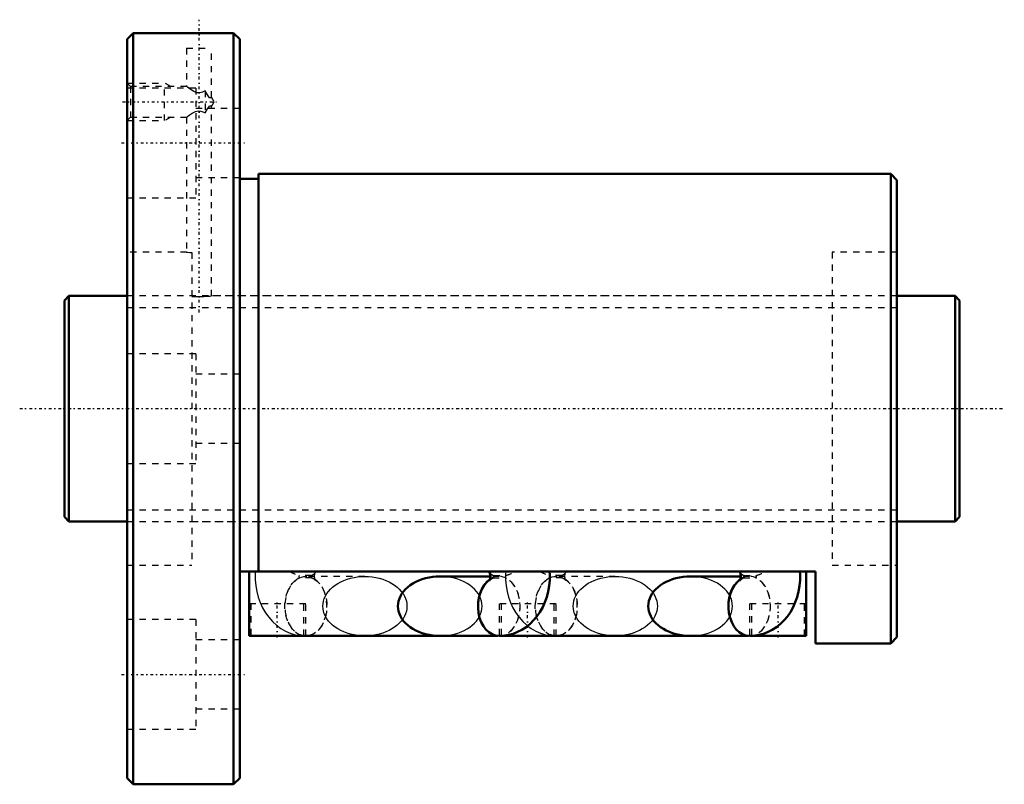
# Model space of a CAD drawing. Header units: millimetres. Extents: x -7 to 150, y -60 to 62.
import ezdxf

# ---------------------------------------------------------------- set-up
doc = ezdxf.new("R2010")
doc.units = ezdxf.units.MM
doc.linetypes.add('Center', pattern=[1.5, 0.45, -0.5, 0.05, -0.5])
doc.linetypes.add('Dashed', pattern=[2, 1, -1])
for name, color, linetype, lineweight in [('2d ConnectionPoints', 7, 'Continuous', 50), ('AM_0', 7, 'Continuous', 50), ('AM_5', 3, 'Continuous', 25), ('AM_7', 7, 'Center', 25), ('AM_9', 6, 'Dashed', 25)]:
    doc.layers.add(name, color=color, linetype=linetype, lineweight=lineweight)

# ---------------------------------------------------------------- blocks, each defined once
blk = doc.blocks.new('1_BIF3610V_7RR_Nut_0_in_BIF3610V_7RRG0_143LC0_000_4')
at = {"layer": 'AM_0'}
for p, q in [((11, 60), (10, 59)), ((19.5, 60), (11, 60)), ((11, 60), (11, -60)), ((27, 60), (23.48, 60)), ((27, 60), (27, -60)), ((28, 59), (27, 60)), ((10, 59), (10, -59)), ((28, 59), (28, -59)), ((31, 36.7), (28, 36.7)), ((132, 37.5), (31, 37.5)), ((31, 37.5), (31, -26)), ((132, 37.5), (132, -37.5)), ((133, 36.5), (132, 37.5)), ((133, 36.5), (133, -36.5)), ((120, -26), (28, -26)), ((29.5, -36.3), (29.5, -26)), ((118.5, -36.3), (118.5, -26)), ((120, -37.5), (120, -26)), ((68.04, -26.8), (60, -26.8)), ((108.04, -26.79), (100, -26.79)), ((69.21, -36.3), (29.5, -36.3)), ((38.15, -36.3), (38.25, -36.3)), ((109.21, -36.3), (69.63, -36.3)), ((78.15, -36.3), (78.25, -36.3)), ((100, -36.29), (109.12, -36.29)), ((118.5, -36.3), (109.63, -36.3)), ((120, -37.5), (132, -37.5)), ((132, -37.5), (133, -36.5)), ((10, -59), (11, -60)), ((27, -60), (28, -59)), ((11, -60), (27, -60))]:
    blk.add_line(p, q, dxfattribs=at)
for points in [[(23.5, 60), (23.45, 60), (23.19, 59.99), (22.73, 59.98), (22.14, 59.97), (21.48, 59.97), (20.82, 59.97), (20.24, 59.98), (19.79, 59.99), (19.54, 60), (19.5, 60)], [(67.92, -26.18), (67.92, -26.18), (67.95, -26.24), (67.98, -26.35), (68.02, -26.52), (68.04, -26.72), (68.04, -26.93), (68.01, -27.13), (67.98, -27.29), (67.94, -27.4), (67.92, -27.44), (67.92, -27.44)], [(69.43, -36.31), (70.15, -36.27), (70.92, -36.15), (71.67, -35.95), (72.4, -35.67), (73.09, -35.31), (73.75, -34.88), (74.38, -34.38), (74.96, -33.81), (75.49, -33.18), (75.97, -32.48), (76.4, -31.73), (76.76, -30.93), (77.06, -30.09), (77.29, -29.21), (77.44, -28.31), (77.53, -27.39), (77.54, -26.47), (77.51, -26)], [(107.92, -26.18), (107.92, -26.18), (107.95, -26.24), (107.98, -26.35), (108.02, -26.52), (108.04, -26.72), (108.04, -26.93), (108.01, -27.13), (107.98, -27.29), (107.94, -27.4), (107.92, -27.44), (107.92, -27.44)], [(109.43, -36.31), (110.15, -36.27), (110.92, -36.15), (111.67, -35.95), (112.4, -35.67), (113.09, -35.31), (113.75, -34.88), (114.38, -34.38), (114.96, -33.81), (115.49, -33.18), (115.97, -32.48), (116.4, -31.73), (116.76, -30.93), (117.06, -30.09), (117.29, -29.21), (117.44, -28.31), (117.53, -27.39), (117.54, -26.47), (117.51, -26)], [(60, -26.8), (59.41, -26.82), (58.83, -26.87), (58.26, -26.96), (57.7, -27.09), (57.16, -27.25), (56.64, -27.44), (56.15, -27.66), (55.68, -27.91), (55.25, -28.19), (54.85, -28.5), (54.5, -28.83), (54.18, -29.18), (53.91, -29.54), (53.69, -29.93), (53.51, -30.32), (53.38, -30.73), (53.31, -31.14), (53.28, -31.55), (53.31, -31.96), (53.38, -32.37), (53.51, -32.78), (53.69, -33.17), (53.91, -33.56), (54.18, -33.92), (54.5, -34.27), (54.85, -34.6), (55.25, -34.91), (55.68, -35.19), (56.15, -35.44), (56.64, -35.66), (57.16, -35.85), (57.7, -36.01), (58.26, -36.14), (58.83, -36.23), (59.41, -36.28), (60, -36.3)], [(100, -26.79), (99.41, -26.81), (98.83, -26.86), (98.26, -26.95), (97.7, -27.08), (97.16, -27.24), (96.64, -27.43), (96.15, -27.65), (95.68, -27.9), (95.25, -28.18), (94.85, -28.49), (94.5, -28.82), (94.18, -29.17), (93.91, -29.53), (93.69, -29.92), (93.51, -30.31), (93.38, -30.72), (93.31, -31.13), (93.28, -31.54), (93.31, -31.95), (93.38, -32.36), (93.51, -32.77), (93.69, -33.16), (93.91, -33.55), (94.18, -33.92), (94.5, -34.26), (94.85, -34.59), (95.25, -34.9), (95.68, -35.18), (96.15, -35.43), (96.64, -35.65), (97.16, -35.84), (97.7, -36), (98.26, -36.13), (98.83, -36.22), (99.41, -36.27), (100, -36.29)], [(38.25, -36.3), (38.37, -36.31), (38.57, -36.31)], [(78.25, -36.3), (78.37, -36.31), (78.57, -36.31)]]:
    blk.add_lwpolyline(points, dxfattribs=at)
for centre, major_axis, ratio, start_param, end_param in [((71.59, -23.17), (-3.63, -3.06), 0.541675, 6.174189, 6.287391), ((111.59, -23.17), (-3.63, -3.06), 0.541675, 6.174189, 6.287391), ((69.43, -31.56), (0, 4.75), 0.707107, 0.449402, 3.141821), ((69.43, -31.55), (0, -4.75), 0.707107, 3.591517, 4.713442), ((109.43, -31.56), (0, 4.75), 0.707107, 0.449614, 3.141815), ((109.43, -31.54), (0, -4.75), 0.707107, 3.59064, 4.714494), ((38.57, -31.56), (0, -4.75), 0.707107, 6.218285, 6.348085), ((78.57, -31.56), (0, -4.75), 0.707107, 6.218285, 6.348085)]:
    blk.add_ellipse(centre, major_axis=major_axis, ratio=ratio, start_param=start_param, end_param=end_param, dxfattribs=at)
at = {"layer": 'AM_5', "linetype": 'Dashed'}
for p, q in [((10, 52), (16, 52)), ((16, 46), (16, 52)), ((17, 51.46), (16, 52)), ((10, 46), (16, 46)), ((17, 46.54), (16, 46))]:
    blk.add_line(p, q, dxfattribs=at)
at = {"layer": 'AM_7'}
for p, q in [((21.5, 15.38), (21.5, 62.12)), ((9.3, 49), (24.62, 49)), ((9.1, 42.44), (28.9, 42.44)), ((34, -36.56), (34, -30.89)), ((74, -36.56), (74, -30.89)), ((114, -36.56), (114, -30.89)), ((9.1, -42.44), (28.9, -42.44))]:
    blk.add_line(p, q, dxfattribs=at)
at = {"layer": 'AM_9'}
for p, q in [((19.5, 60), (19.5, 59.89)), ((23.5, 59.89), (19.5, 59.89)), ((23.5, 59.89), (23.5, 60)), ((19.5, 57.59), (23.5, 57.59)), ((19.5, 57.59), (19.5, 51.44)), ((23.5, 49.72), (23.5, 57.59)), ((10.54, 51.46), (10, 52)), ((21, 51.19), (10, 51.19)), ((19.52, 51.46), (10.54, 51.46)), ((10.54, 51.46), (10.54, 46.54)), ((21, 51.19), (21, 33.69)), ((22.5, 50.74), (22.5, 47.26)), ((23.92, 49), (23.5, 49.73)), ((23.5, 48.27), (23.92, 49)), ((28, 47.94), (21, 47.94)), ((23.5, 18), (23.5, 48.28)), ((10, 46), (10.54, 46.54)), ((10.54, 46.54), (19.52, 46.54)), ((19.5, 46.56), (19.5, 25)), ((21, 36.94), (28, 36.94)), ((10, 33.69), (21, 33.69)), ((19.52, 25), (10, 25)), ((20.35, 24.95), (20.35, -25)), ((122.65, 25), (122.65, -25)), ((133, 25), (122.65, 25)), ((122.65, 18), (23.47, 18)), ((21, 8.75), (10, 8.75)), ((21, 8.75), (21, -8.75)), ((28, 5.5), (21, 5.5)), ((21, -5.5), (28, -5.5)), ((10, -8.75), (21, -8.75)), ((20.35, -18), (122.65, -18)), ((10, -25), (20.35, -25)), ((122.65, -25), (133, -25)), ((39.44, -26.66), (37.51, -26.66)), ((67.96, -26.23), (67.93, -26.2)), ((68.56, -26.66), (70.49, -26.66)), ((79.44, -26.66), (77.51, -26.66)), ((107.96, -26.23), (107.93, -26.2)), ((108.56, -26.66), (110.49, -26.66)), ((39.53, -27.01), (37.6, -27.01)), ((48, -26.8), (38.57, -26.8)), ((69.43, -26.8), (68.04, -26.8)), ((68.47, -27.01), (70.4, -27.01)), ((79.53, -27.01), (77.6, -27.01)), ((88, -26.79), (78.57, -26.79)), ((109.43, -26.79), (108.04, -26.79)), ((108.47, -27.01), (110.4, -27.01)), ((38.55, -31.15), (29.5, -31.15)), ((29.75, -31.15), (29.75, -36.3)), ((38.25, -36.3), (38.25, -31.15)), ((38.55, -36.3), (38.55, -31.15)), ((78.55, -31.15), (69.45, -31.15)), ((69.45, -31.15), (69.45, -36.3)), ((69.75, -31.15), (69.75, -36.3)), ((78.25, -36.3), (78.25, -31.15)), ((78.55, -36.3), (78.55, -31.15)), ((118.5, -31.15), (109.45, -31.15)), ((109.45, -31.15), (109.45, -36.3)), ((109.75, -31.15), (109.75, -36.3)), ((118.25, -36.3), (118.25, -31.15)), ((21, -33.69), (10, -33.69)), ((21, -33.69), (21, -51.19)), ((28, -36.94), (21, -36.94)), ((69.63, -36.3), (69.21, -36.3)), ((78.57, -36.29), (88, -36.29)), ((109.12, -36.29), (109.43, -36.29)), ((109.63, -36.3), (109.21, -36.3)), ((21, -47.94), (28, -47.94)), ((10, -51.19), (21, -51.19))]:
    blk.add_line(p, q, dxfattribs=at)
for points in [[(22.5, 50.74), (22.03, 50.53), (21.61, 50.43), (21.17, 50.47), (20.68, 50.65), (20.08, 51.01), (19.66, 51.33), (19.52, 51.45), (19.5, 51.46)], [(23.5, 49.73), (23.5, 49.73), (23.41, 49.65), (23.3, 49.63), (23.19, 49.67), (23.08, 49.78), (22.86, 50.11), (22.5, 50.74)], [(19.5, 46.54), (19.52, 46.56), (19.67, 46.67), (19.94, 46.88), (20.39, 47.19), (20.95, 47.47), (21.37, 47.56), (21.8, 47.54), (22.28, 47.37), (22.5, 47.26)], [(22.5, 47.26), (22.87, 47.91), (23.05, 48.18), (23.18, 48.32), (23.29, 48.37), (23.41, 48.35), (23.5, 48.27)], [(19.5, 25), (19.5, 25), (19.65, 24.99), (20.01, 24.96), (20.35, 24.95)], [(20.35, 17.93), (20.95, 17.9), (21.62, 17.89), (22.27, 17.91), (22.84, 17.94), (23.25, 17.97), (23.47, 18), (23.5, 18)], [(30.49, -26), (30.46, -26.44), (30.47, -27.36), (30.55, -28.29), (30.71, -29.2), (30.95, -30.1), (31.26, -30.97), (31.64, -31.81), (32.1, -32.6), (32.63, -33.33), (33.22, -34), (33.87, -34.59), (34.57, -35.1), (35.3, -35.52), (36.06, -35.86), (36.84, -36.1), (37.63, -36.25), (38.15, -36.3)], [(40.08, -27.44), (40.08, -27.44), (40.05, -27.38), (40.02, -27.27), (39.98, -27.1), (39.96, -26.9), (39.96, -26.69), (39.99, -26.49), (40.02, -26.33), (40.06, -26.22), (40.08, -26.18), (40.08, -26.18)], [(40.08, -26.18), (40.06, -26.21), (40.04, -26.23)], [(70.49, -26), (70.46, -26.44), (70.46, -27.08)], [(79.96, -26.79), (79.96, -26.69), (79.99, -26.49), (80.02, -26.33), (80.05, -26.24)], [(80.08, -26.18), (80.06, -26.21), (80.04, -26.23)], [(80.05, -26.24), (80.06, -26.22), (80.08, -26.18), (80.08, -26.18)], [(39.51, -27.01), (39.58, -27.04), (39.73, -27.13)], [(39.73, -27.13), (39.84, -27.2), (39.99, -27.34), (40.07, -27.42), (40.08, -27.44)], [(48, -36.3), (47.41, -36.28), (46.83, -36.23), (46.26, -36.14), (45.7, -36.01), (45.16, -35.85), (44.64, -35.66), (44.15, -35.44), (43.68, -35.19), (43.25, -34.91), (42.85, -34.6), (42.5, -34.27), (42.18, -33.92), (41.91, -33.56), (41.69, -33.17), (41.51, -32.78), (41.38, -32.37), (41.31, -31.96), (41.28, -31.55), (41.31, -31.14), (41.38, -30.73), (41.51, -30.32), (41.69, -29.93), (41.91, -29.54), (42.18, -29.18), (42.5, -28.83), (42.85, -28.5), (43.25, -28.19), (43.68, -27.91), (44.15, -27.66), (44.64, -27.44), (45.16, -27.25), (45.7, -27.09), (46.26, -26.96), (46.83, -26.87), (47.41, -26.82), (48, -26.8)], [(48, -26.8), (48.59, -26.82), (49.17, -26.87), (49.74, -26.96), (50.3, -27.09), (50.84, -27.25), (51.36, -27.44), (51.85, -27.66), (52.32, -27.91), (52.75, -28.19), (53.15, -28.5), (53.5, -28.83), (53.82, -29.18), (54.09, -29.54), (54.31, -29.93), (54.49, -30.32), (54.62, -30.73), (54.69, -31.14), (54.72, -31.55), (54.69, -31.96), (54.62, -32.37), (54.49, -32.78), (54.31, -33.17), (54.09, -33.56), (53.82, -33.92), (53.5, -34.27), (53.15, -34.6), (52.75, -34.91), (52.32, -35.19), (51.85, -35.44), (51.36, -35.66), (50.84, -35.85), (50.3, -36.01), (49.74, -36.14), (49.17, -36.23), (48.59, -36.28), (48, -36.3)], [(60, -36.3), (60.59, -36.28), (61.17, -36.23), (61.74, -36.14), (62.3, -36.01), (62.84, -35.85), (63.36, -35.66), (63.85, -35.44), (64.32, -35.19), (64.75, -34.91), (65.15, -34.6), (65.5, -34.27), (65.82, -33.92), (66.09, -33.56), (66.31, -33.17), (66.49, -32.78), (66.62, -32.37), (66.69, -31.96), (66.72, -31.55), (66.69, -31.14), (66.62, -30.73), (66.49, -30.32), (66.31, -29.93), (66.09, -29.54), (65.82, -29.18), (65.5, -28.83), (65.15, -28.5), (64.75, -28.19), (64.32, -27.91), (63.85, -27.66), (63.36, -27.44), (62.84, -27.25), (62.3, -27.09), (61.74, -26.96), (61.17, -26.87), (60.59, -26.82), (60, -26.8)], [(67.92, -27.44), (67.94, -27.41), (68.04, -27.31), (68.22, -27.16), (68.52, -27), (68.54, -26.99)], [(70.46, -27.08), (70.47, -27.36), (70.55, -28.29), (70.71, -29.2), (70.95, -30.1), (71.26, -30.97), (71.64, -31.81), (72.1, -32.6), (72.63, -33.33), (73.22, -34), (73.87, -34.59), (73.99, -34.69)], [(79.51, -27.01), (79.58, -27.04), (79.68, -27.1)], [(79.68, -27.1), (79.84, -27.2), (79.99, -27.34), (80.07, -27.42), (80.08, -27.44)], [(80.05, -27.37), (80.02, -27.27), (79.98, -27.1), (79.96, -26.9), (79.96, -26.79)], [(80.08, -27.44), (80.08, -27.44), (80.05, -27.38), (80.05, -27.37)], [(88, -36.29), (87.41, -36.27), (86.83, -36.22), (86.26, -36.13), (85.7, -36), (85.16, -35.84), (84.64, -35.65), (84.15, -35.43), (83.68, -35.18), (83.25, -34.9), (82.85, -34.59), (82.5, -34.26), (82.18, -33.92), (81.91, -33.55), (81.69, -33.16), (81.51, -32.77), (81.38, -32.36), (81.31, -31.95), (81.28, -31.54), (81.31, -31.13), (81.38, -30.72), (81.51, -30.31), (81.69, -29.92), (81.91, -29.53), (82.18, -29.17), (82.5, -28.82), (82.85, -28.49), (83.25, -28.18), (83.68, -27.9), (84.15, -27.65), (84.64, -27.43), (85.16, -27.24), (85.7, -27.08), (86.26, -26.95), (86.83, -26.86), (87.41, -26.81), (88, -26.79)], [(88, -26.79), (88.59, -26.81), (89.17, -26.86), (89.74, -26.95), (90.3, -27.08), (90.84, -27.24), (91.36, -27.43), (91.85, -27.65), (92.32, -27.9), (92.75, -28.18), (93.15, -28.49), (93.5, -28.82), (93.82, -29.17), (94.09, -29.53), (94.31, -29.92), (94.49, -30.31), (94.62, -30.72), (94.69, -31.13), (94.72, -31.54)], [(106.72, -31.54), (106.69, -31.13), (106.62, -30.72), (106.49, -30.31), (106.31, -29.92), (106.09, -29.53), (105.82, -29.17), (105.5, -28.82), (105.15, -28.49), (104.75, -28.18), (104.32, -27.9), (103.85, -27.65), (103.36, -27.43), (102.84, -27.24), (102.3, -27.08), (101.74, -26.95), (101.17, -26.86), (100.59, -26.81), (100, -26.79)], [(107.92, -27.44), (107.94, -27.41), (108.04, -27.31), (108.22, -27.16), (108.52, -27), (108.54, -26.99)], [(94.72, -31.54), (94.69, -31.95), (94.62, -32.36), (94.49, -32.77), (94.31, -33.16), (94.09, -33.55), (93.82, -33.92), (93.5, -34.26), (93.15, -34.59), (92.75, -34.9), (92.32, -35.18), (91.85, -35.43), (91.36, -35.65), (90.84, -35.84), (90.3, -36), (89.74, -36.13), (89.17, -36.22), (88.59, -36.27), (88, -36.29)], [(100, -36.29), (100.59, -36.27), (101.17, -36.22), (101.74, -36.13), (102.3, -36), (102.84, -35.84), (103.36, -35.65), (103.85, -35.43), (104.32, -35.18), (104.75, -34.9), (105.15, -34.59), (105.5, -34.26), (105.82, -33.92), (106.09, -33.55), (106.31, -33.16), (106.49, -32.77), (106.62, -32.36), (106.69, -31.95), (106.72, -31.54)], [(73.99, -34.69), (74.57, -35.1), (75.3, -35.52), (76.06, -35.86), (76.84, -36.1), (77.63, -36.25), (78.15, -36.3)]]:
    blk.add_lwpolyline(points, dxfattribs=at)
for centre, major_axis, ratio, start_param, end_param in [((36.41, -23.17), (-3.63, 3.06), 0.541675, 1.89002, 2.279086), ((37.6, -26.81), (0, 0.2), 0.707107, 0.698132, 3.141593), ((39.53, -26.81), (0, 0.2), 0.707107, 0.698132, 3.141593), ((36.41, -23.17), (-3.63, 3.06), 0.541675, 2.861523, 3.250589), ((69.43, -31.55), (0, -4.75), 0.707107, 4.713442, 9.874702), ((71.59, -23.17), (-3.63, -3.06), 0.541675, 0.004206, 0.28007), ((68.47, -26.81), (0, -0.2), 0.707107, 0, 2.443461), ((70.4, -26.81), (0, -0.2), 0.707107, 0, 2.443461), ((71.59, -23.17), (-3.63, -3.06), 0.541675, 0.862507, 1.251573), ((76.41, -23.17), (-3.63, 3.06), 0.541675, 1.89002, 2.279086), ((77.6, -26.81), (0, 0.2), 0.707107, 0.698132, 3.141593), ((79.53, -26.81), (0, 0.2), 0.707107, 0.698132, 3.141593), ((76.41, -23.17), (-3.63, 3.06), 0.541675, 2.861523, 3.250589), ((109.43, -31.54), (0, -4.75), 0.707107, 4.714494, 9.873825), ((111.59, -23.17), (-3.63, -3.06), 0.541675, 0.004206, 0.28007), ((108.47, -26.81), (0, -0.2), 0.707107, 0, 2.443461), ((110.4, -26.81), (0, -0.2), 0.707107, 0, 2.443461), ((111.59, -23.17), (-3.63, -3.06), 0.541675, 0.862507, 1.251573), ((38.57, -31.56), (0, -4.75), 0.707107, 3.432811, 6.218285), ((38.57, -31.56), (0, -4.75), 0.707107, 0.0649, 2.850374), ((69.43, -31.56), (0, 4.75), 0.707107, 0.291218, 0.449402), ((69.43, -31.56), (0, 4.75), 0.707107, 3.141821, 5.991967), ((78.57, -31.56), (0, -4.75), 0.707107, 3.432811, 6.218285), ((78.57, -31.56), (0, -4.75), 0.707107, 0.0649, 2.850374), ((109.43, -31.56), (0, 4.75), 0.707107, 0.291218, 0.449614), ((109.43, -31.56), (0, 4.75), 0.707107, 3.141815, 5.991967)]:
    blk.add_ellipse(centre, major_axis=major_axis, ratio=ratio, start_param=start_param, end_param=end_param, dxfattribs=at)
for centre in [(38.57, -31.55), (78.57, -31.54)]:
    blk.add_ellipse(centre, major_axis=(0, -4.75), ratio=0.707107, dxfattribs=at)
blk = doc.blocks.new('2_BIF3610V_7RR000_Shaft_0_in_BIF3610V_7RRG0_143LC0_000_4')
at = {"layer": 'AM_0'}
for p, q in [((0.7, 18), (0, 17.3)), ((10, 18), (0.7, 18)), ((0.7, 18), (0.7, -18)), ((142.3, 18), (133, 18)), ((142.3, 18), (142.3, -18)), ((143, 17.3), (142.3, 18)), ((0, 17.3), (0, -17.3)), ((143, 17.3), (143, -17.3)), ((0, -17.3), (0.7, -18)), ((142.3, -18), (143, -17.3)), ((0.7, -18), (10, -18)), ((133, -18), (142.3, -18))]:
    blk.add_line(p, q, dxfattribs=at)
at = {"layer": 'AM_5', "linetype": 'Dashed'}
for p, q in [((10, 16.1595), (133, 16.1595)), ((10, -16.1595), (133, -16.1595))]:
    blk.add_line(p, q, dxfattribs=at)
at = {"layer": 'AM_7'}
blk.add_line((-7.15, 0), (150.15, 0), dxfattribs=at)
at = {"layer": 'AM_9'}
for p, q in [((133, 18), (10, 18)), ((10, -18), (133, -18))]:
    blk.add_line(p, q, dxfattribs=at)

msp = doc.modelspace()

# ---------------------------------------------------------------- linework, layer by layer
at = {"layer": '2d ConnectionPoints'}
for p in [(0, 0), (10, 0)]:
    msp.add_point(p, dxfattribs=at)

# ---------------------------------------------------------------- block references
for name in ['1_BIF3610V_7RR_Nut_0_in_BIF3610V_7RRG0_143LC0_000_4', '2_BIF3610V_7RR000_Shaft_0_in_BIF3610V_7RRG0_143LC0_000_4']:
    msp.add_blockref(name, (0, 0))

doc.saveas('drawing.dxf')
